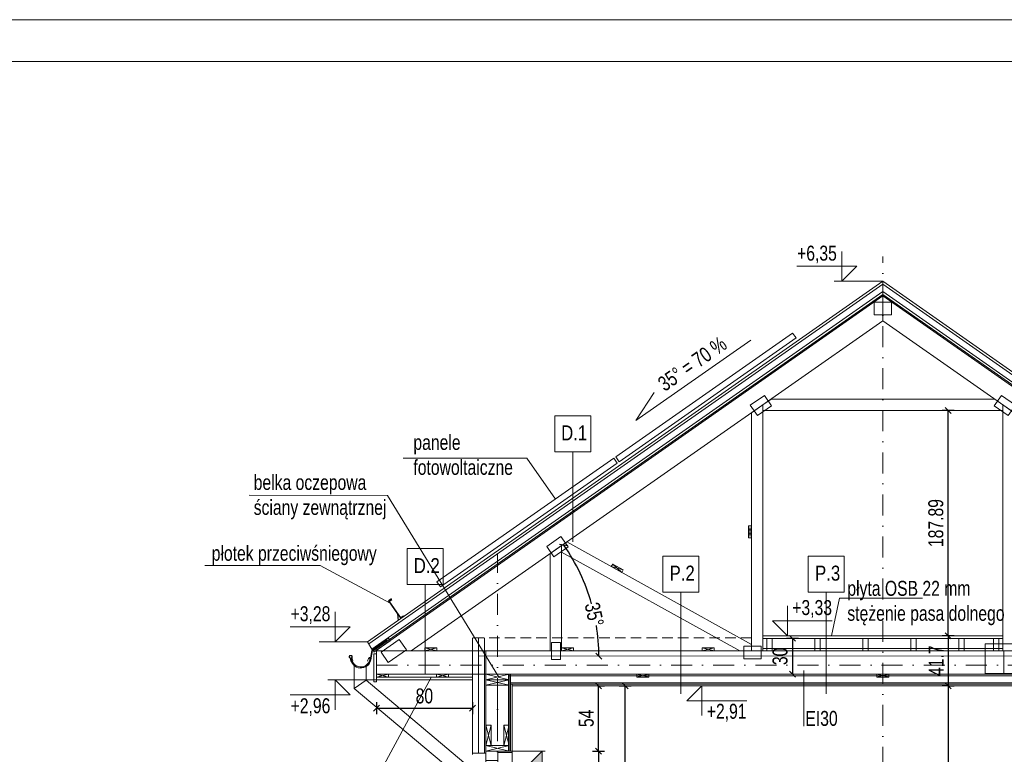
# Model space of a CAD drawing. Header units: inches. Extents: x 0 to 77643, y -44170 to 0.
# Tile 152 of 159: x 73672 to 74493, y -38177 to -37565. Entities that reach past the tile are written whole.
import ezdxf
from ezdxf.enums import TextEntityAlignment as Align

# ---------------------------------------------------------------- set-up
doc = ezdxf.new("R2010")
doc.units = ezdxf.units.IN
doc.header["$MEASUREMENT"] = 0
for name, pattern in [('DASHDOT', [1, 0.5, -0.25, 0, -0.25]), ('DASHED', [0.75, 0.5, -0.25]), ('HIDDEN', [0.375, 0.25, -0.125])]:
    doc.linetypes.add(name, pattern=pattern)
doc.layers.get('0').update_dxf_attribs({"lineweight": 0})
doc.layers.get('Defpoints').update_dxf_attribs({"lineweight": 0})
for name, color, linetype, lineweight in [('A--tabelka rysunku', 7, 'Continuous', 0), ('A8d-opisy konstrukcji', 5, 'Continuous', 0), ('p--elewacja', 46, 'Continuous', 25), ('p--elewacja cienka', 251, 'Continuous', 0), ('p--fotowoltaika', 1, 'Continuous', 0), ('p--koty wyso-konstr', 1, 'Continuous', 9), ('p--koty wysok.', 141, 'Continuous', 0), ('p--ocieplenie w.wew.', 53, 'Continuous', 0), ('p--ocieplenie-w.zew', 77, 'Continuous', 0), ('p--opisy konstrukcji', 64, 'Continuous', 0), ('p--osie konstr', 1, 'DASHDOT', 15), ('p--przekrój-cienki', 2, 'HIDDEN', 5), ('p--przekrój-drew', 3, 'Continuous', 20), ('p--przekrój-izolacje', 9, 'Continuous', 0), ('p--przekrój-okna', 131, 'Continuous', 0), ('p--płyta GK', 2, 'Continuous', 0), ('p--spadki terenu', 141, 'Continuous', 0), ('p--symbole ścian', 53, 'Continuous', 0), ('p--wiązar dachowy', 3, 'Continuous', 0), ('p--wymiary-1-50', 5, 'Continuous', 0)]:
    doc.layers.add(name, color=color, linetype=linetype, lineweight=lineweight)
doc.styles.add('1-50', font='arial.ttf', dxfattribs={"width": 0.75, "height": 12.5})
doc.styles.get("Standard").update_dxf_attribs({"font": 'arial.ttf', "width": 0.75})
doc.styles.add('STYL-1', font='arial.ttf', dxfattribs={"width": 0.75})
doc.linetypes.add('BATTING', pattern='A,0.0001,-0.1,[134,ltypeshp.shx,S=0.1,R=0,X=-0.1,Y=0],-0.2,[134,ltypeshp.shx,S=0.1,R=180,X=0.1,Y=0],-0.1', length=0.4001)
doc.linetypes.add('LINIA17', pattern='A,1e-05,[146,RODZLIN.shx,S=0.03819,R=0,X=0,Y=-0.13482],-1.52796', length=1.52797)
doc.dimstyles.new('1-50', dxfattribs={"dimtxt": 12.5, "dimasz": 5, "dimexe": 5, "dimexo": 5, "dimgap": 0.09, "dimtad": 0, "dimdsep": 46, "dimtxsty": '1-50', "dimblk": 'OBLIQUE', "dimcen": 0.09, "dimadec": 0, "dimazin": 0, "dimtfac": 1, "dimtdec": 4, "dimtix": 1, "dimtofl": 0, "dimtmove": 2, "dimatfit": 3, "dimldrblk": 'OBLIQUE', "dimfxl": 5, "dimfxlon": 1, "dimtvp": 0.8, "dimtolj": 1, "dimtzin": 0, "dimarcsym": 0})

# ---------------------------------------------------------------- blocks, each defined once
blk = doc.blocks.new('kota wykoń')
for p, q in [((0, 25), (0, 0)), ((0, 0), (-12.5, 12.5)), ((-12.5, 12.5), (37.5, 12.5))]:
    blk.add_line(p, q)
at = {"lineweight": 0}
blk.add_line((-2.5, 0), (2.5, 0), dxfattribs=at)
blk = doc.blocks.new('kota wys.-konstr.')
blk.add_hatch(color=256).paths.add_polyline_path([(0, 0), (0, 12.5), (-12.5, 12.5)])
for p, q in [((0, 25), (0, 0)), ((0, 0), (-12.5, 12.5)), ((-12.5, 12.5), (37.5, 12.5))]:
    blk.add_line(p, q)
at = {"lineweight": 0}
blk.add_line((-2.5, 0), (2.5, 0), dxfattribs=at)
blk = doc.blocks.new('rynna-45')
for p, q in [((-1.41, -1.32), (-11.79, -11.71)), ((-0.91, -1.82), (-1.41, -1.32)), ((-11.96, -12.39), (-11.96, -20.3)), ((-11.26, -20.3), (-11.26, -12.39)), ((-27.37, -21.82), (-28.05, -21.98))]:
    blk.add_line(p, q)
blk.add_lwpolyline([(-9.87, -13.4), (1.77, -1.77), (0, 0), (-1.32, -1.32), (-0.86, -1.78), (-11.15, -12.06)], close=True)
for points in [[(-25.96, -23.48), (-26.71, -22.03), (-27.29, -19.9, 0.048174), (-27.44, -19.76, 0.04778), (-27.61, -19.64, 0.061445), (-27.88, -19.54, 0.046774), (-28.23, -19.48, 0.062395), (-28.55, -19.51, 0.054375), (-28.9, -19.61, 0.084239), (-29.19, -19.8, 0.085036), (-29.41, -20.08, 0.101297), (-29.51, -20.44, 0.076993), (-29.48, -20.9, 0.05766), (-29.34, -21.29, 0.100713), (-29.16, -21.53, 0.059375), (-28.9, -21.71, 0.062153), (-28.6, -21.82, 0.022296), (-28.27, -21.88, 0.087626), (-27.16, -24.64, 0.087626)], [(-27.36, -20.29, 0.064523), (-27.39, -20.13, 0.095497), (-27.45, -20.03, 0.048174), (-27.57, -19.91, 0.04778), (-27.71, -19.82, 0.061445), (-27.93, -19.73, 0.046774), (-28.24, -19.68, 0.062395), (-28.52, -19.7, 0.054375), (-28.82, -19.79, 0.084239), (-29.06, -19.95, 0.085036), (-29.23, -20.17, 0.101297), (-29.31, -20.46, 0.076993), (-29.29, -20.85, 0.05766), (-29.16, -21.2, 0.100713), (-29.03, -21.37, 0.059375), (-28.8, -21.53, 0.062153), (-28.55, -21.62, 0.022296), (-28.24, -21.68, 0.044622), (-28.08, -21.69, 0.01753), (-27.83, -21.67, 0.028001), (-27.68, -21.65, 0.010456), (-27.62, -21.63, 0.061145), (-27.61, -21.63, 0.070187), (-27.6, -21.62, 0.023834), (-27.57, -21.6, 0.045803), (-27.53, -21.54, 0.11654), (-27.53, -21.51, 0.003679), (-27.52, -21.49, 0.000362), (-27.52, -21.34, 0.000966), (-27.52, -21.25, 0.000732), (-27.52, -21.13)], [(-13.76, -21.76, -0.126579), (-12.97, -18.87, -0.092779), (-12.67, -18.6, -0.008851), (-12.57, -18.54, -0.06923), (-12.5, -18.52, -0.078464), (-12.39, -18.51, -0.069961), (-12.28, -18.54, -0.062579), (-12.19, -18.58, -0.09361), (-12.12, -18.66, -0.080703), (-12.07, -18.77, -0.004766), (-12.06, -18.8), (-12.06, -20.29, -0.072114), (-12.45, -22.47)], [(-12.16, -20.29, 0.010987), (-12.15, -19.9, 0.020209), (-12.16, -19.69, 0.003793), (-12.21, -19.15, 0.012684), (-12.23, -18.99, 0.02716), (-12.26, -18.82, 0.080703), (-12.29, -18.77, 0.09361), (-12.31, -18.75, 0.062579), (-12.35, -18.72, 0.069961), (-12.41, -18.71, 0.078464), (-12.46, -18.71, 0.06923), (-12.47, -18.72, 0.008851), (-12.56, -18.77, 0.092779), (-12.82, -18.99, 0.08666), (-12.98, -19.3)]]:
    blk.add_lwpolyline(points, format="xyb")
for centre, radius, start, end in [((-10.76, -12.39), 1.2, 115, 180), ((-10.76, -12.39), 0.5, 115, 180), ((-19.76, -20.06), 8.5, 193.03158, 358.38358), ((-19.76, -20.06), 7.8, 193.03261, 358.23719), ((-19.76, -20.06), 7.6, 181.76281, 358.23719)]:
    blk.add_arc(centre, radius, start, end)
blk = doc.blocks.new('_OBLIQUE')
at = {"color": 0, "linetype": 'ByBlock', "lineweight": -2}
for p, q in [((-0.5, -0.5), (0.5, 0.5)), ((0, 0), (0, 0))]:
    blk.add_line(p, q, dxfattribs=at)
blk = doc.blocks.new('*D1087')
at = {"layer": 'Defpoints', "color": 0}
for p in [(74074.28, -38120.18), (74177.14, -38120.18), (74074.41, -38411.68)]:
    blk.add_point(p, dxfattribs=at)
at = {"layer": 'p--wymiary-1-50', "color": 0, "lineweight": -2}
for p, q in [((74172.14, -38120.18), (74182.14, -38120.18)), ((74177.14, -38411.68), (74177.14, -38120.18)), ((74172.14, -38411.68), (74182.14, -38411.68))]:
    blk.add_line(p, q, dxfattribs=at)
at = {"layer": 'p--wymiary-1-50', "color": 0, "lineweight": -2, "xscale": 5, "yscale": 5, "zscale": 5}
for p, rotation in [((74177.14, -38120.18), 90), ((74177.14, -38411.68), 270)]:
    blk.add_blockref('_OBLIQUE', p, dxfattribs=dict(at, rotation=rotation))
at = {"layer": 'p--wymiary-1-50', "color": 0, "linetype": 'Continuous', "ltscale": 12, "insert": (74166.93, -38265.93), "char_height": 12.5, "attachment_point": 5, "rotation": 90, "style": '1-50'}
blk.add_mtext('\\A1;291', dxfattribs=at)
blk = doc.blocks.new('*D1088')
at = {"layer": 'Defpoints', "color": 0}
for p in [(74085.02, -38174.68), (74076.34, -38325.68), (74154.83, -38325.68)]:
    blk.add_point(p, dxfattribs=at)
at = {"layer": 'p--wymiary-1-50', "color": 0, "lineweight": -2}
for p, q in [((74149.83, -38174.68), (74159.83, -38174.68)), ((74154.83, -38174.68), (74154.83, -38325.68)), ((74149.83, -38325.68), (74159.83, -38325.68))]:
    blk.add_line(p, q, dxfattribs=at)
at = {"layer": 'p--wymiary-1-50', "color": 0, "lineweight": -2, "xscale": 5, "yscale": 5, "zscale": 5}
for p, rotation in [((74154.83, -38174.68), 90), ((74154.83, -38325.68), 270)]:
    blk.add_blockref('_OBLIQUE', p, dxfattribs=dict(at, rotation=rotation))
at = {"layer": 'p--wymiary-1-50', "color": 0, "linetype": 'Continuous', "ltscale": 12, "insert": (74144.62, -38250.18), "char_height": 12.5, "attachment_point": 5, "rotation": 90, "style": '1-50'}
blk.add_mtext('\\A1;151', dxfattribs=at)
blk = doc.blocks.new('*D1090')
at = {"layer": 'Defpoints', "color": 0}
for p in [(74149.83, -38120.18), (74154.83, -38120.18), (74149.83, -38174.68)]:
    blk.add_point(p, dxfattribs=at)
at = {"layer": 'p--wymiary-1-50', "color": 0, "lineweight": -2}
for p, q in [((74154.83, -38120.18), (74159.83, -38120.18)), ((74154.83, -38174.68), (74154.83, -38120.18)), ((74154.83, -38174.68), (74159.83, -38174.68))]:
    blk.add_line(p, q, dxfattribs=at)
at = {"layer": 'p--wymiary-1-50', "color": 0, "lineweight": -2, "xscale": 5, "yscale": 5, "zscale": 5}
for p, rotation in [((74154.83, -38120.18), 90), ((74154.83, -38174.68), 270)]:
    blk.add_blockref('_OBLIQUE', p, dxfattribs=dict(at, rotation=rotation))
at = {"layer": 'p--wymiary-1-50', "color": 0, "linetype": 'Continuous', "ltscale": 12, "insert": (74144.66, -38147.43), "char_height": 12.5, "attachment_point": 5, "rotation": 90, "style": '1-50'}
blk.add_mtext('\\A1;54', dxfattribs=at)
blk = doc.blocks.new('*D1092')
at = {"layer": 'Defpoints', "color": 0}
for p in [(74385.88, -37820.91), (74141.93, -38031.65), (73975.68, -38095.68), (73993.47, -38095.68), (74394.88, -38095.68)]:
    blk.add_point(p, dxfattribs=at)
at = {"layer": 'p--wymiary-1-50', "color": 0, "lineweight": -2}
for start, end in [(15.75289, 35), (0, 9.1805)]:
    blk.add_arc((73993.47, -38095.68), 161.68, start, end, dxfattribs=at)
at = {"layer": 'p--wymiary-1-50', "color": 0, "lineweight": -2, "xscale": 5, "yscale": 5, "zscale": 5}
for p, rotation in [((74125.91, -38002.95), 125.0000000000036), ((74155.15, -38095.68), 270)]:
    blk.add_blockref('_OBLIQUE', p, dxfattribs=dict(at, rotation=rotation))
at = {"layer": 'p--wymiary-1-50', "color": 0, "linetype": 'Continuous', "ltscale": 12, "insert": (74151.34, -38060.78), "char_height": 12.5, "attachment_point": 5, "rotation": 282.4667, "style": '1-50'}
blk.add_mtext('\\A1;35%%d', dxfattribs=at)
blk = doc.blocks.new('*D1093')
at = {"layer": 'Defpoints', "color": 0}
for p in [(73969.68, -38116.97), (74049.68, -38116.97), (74049.68, -38139)]:
    blk.add_point(p, dxfattribs=at)
at = {"layer": 'p--wymiary-1-50', "color": 0, "lineweight": -2}
for p, q in [((73969.68, -38134), (73969.68, -38144)), ((73969.68, -38139), (74049.68, -38139)), ((74049.68, -38134), (74049.68, -38144))]:
    blk.add_line(p, q, dxfattribs=at)
at = {"layer": 'p--wymiary-1-50', "color": 0, "lineweight": -2, "xscale": 5, "yscale": 5, "zscale": 5, "rotation": 180}
blk.add_blockref('_OBLIQUE', (73969.68, -38139), dxfattribs=at)
at = {"layer": 'p--wymiary-1-50', "color": 0, "lineweight": -2, "xscale": 5, "yscale": 5, "zscale": 5}
blk.add_blockref('_OBLIQUE', (74049.68, -38139), dxfattribs=at)
at = {"layer": 'p--wymiary-1-50', "color": 0, "linetype": 'Continuous', "ltscale": 12, "insert": (74009.68, -38128.79), "char_height": 12.5, "attachment_point": 5, "style": '1-50'}
blk.add_mtext('\\A1;80', dxfattribs=at)
blk = doc.blocks.new('wiązar')
at = {"linetype": 'DASHED'}
blk.add_line((221.23, 21.5), (421.27, 21.5), dxfattribs=at)
for p, q in [((-9.75, 0), (-9.75, -4.5)), ((9.75, 0), (-9.75, 0)), ((-9.75, 0), (9.75, -4.5)), ((-9.75, -4.5), (9.75, 0)), ((-9.75, 0), (9.75, 0)), ((9.75, -4.5), (9.75, 0)), ((-9.75, -4.5), (9.75, -4.5)), ((-9.75, -4.5), (-9.75, -14.5)), ((-9.75, -4.5), (-9.75, -9)), ((9.75, -4.5), (-9.75, -4.5)), ((-9.75, -4.5), (9.75, -9)), ((-9.75, -9), (9.75, -4.5)), ((-9.75, -4.5), (9.75, -4.5)), ((9.75, -4.5), (9.75, -14.5)), ((9.75, -9), (9.75, -4.5)), ((-9.75, -9), (9.75, -9))]:
    blk.add_line(p, q)
for points in [[(-100.95, 20), (-100.95, 19.5), (-72.03, 19.5), (321.25, 294.87), (321.25, 315.63)], [(321.25, 315.63), (321.25, 294.87), (714.53, 19.5), (743.45, 19.5), (743.45, 20)], [(221.23, 224.84), (211.73, 218.18), (211.73, 19.5), (221.23, 19.5)], [(228.01, 229.59), (221.23, 224.84), (221.23, 220.09), (421.27, 220.09), (421.27, 224.84), (414.49, 229.59)], [(430.77, 218.18), (421.27, 224.84), (421.27, 19.5), (430.77, 19.5)], [(211.73, 113.84), (211.73, 123.84), (209.23, 123.84), (209.23, 113.84)], [(211.73, 113.84), (211.73, 123.84), (209.23, 113.84), (209.23, 123.84)], [(53.44, 101.92), (53.44, 107.35), (43.94, 100.7), (43.94, 19.5), (53.44, 19.5)], [(103.6, 84.95), (94.86, 89.8), (96.07, 91.99), (104.81, 87.13)], [(103.6, 84.95), (94.86, 89.8), (104.81, 87.13), (96.07, 91.99)], [(422.05, 0), (422.05, 19.5), (-100.95, 19.5), (-100.95, 0)], [(-50.48, 19.5), (-60.48, 19.5), (-60.48, 22), (-50.48, 22)], [(-50.48, 19.5), (-60.48, 19.5), (-50.48, 22), (-60.48, 22)], [(63.44, 19.5), (53.44, 19.5), (53.44, 22), (63.44, 22)], [(63.44, 19.5), (53.44, 19.5), (63.44, 22), (53.44, 22)], [(180.61, 19.5), (170.61, 19.5), (170.61, 22), (180.61, 22)], [(180.61, 19.5), (170.61, 19.5), (180.61, 22), (170.61, 22)], [(743.45, 0), (743.45, 19.5), (422.05, 19.5), (422.05, 0)], [(-90.95, -2.5), (-100.95, -2.5), (-100.95, 0), (-90.95, 0)], [(-90.95, -2.5), (-100.95, -2.5), (-90.95, 0), (-100.95, 0)], [(-50.95, -2.5), (-40.95, -2.5), (-40.95, 0), (-50.95, 0)], [(-50.95, -2.5), (-40.95, -2.5), (-50.95, 0), (-40.95, 0)], [(116.25, -2.5), (126.25, -2.5), (126.25, 0), (116.25, 0)], [(116.25, -2.5), (126.25, -2.5), (116.25, 0), (126.25, 0)], [(316.25, -2.5), (326.25, -2.5), (326.25, 0), (316.25, 0)], [(316.25, -2.5), (326.25, -2.5), (316.25, 0), (326.25, 0)]]:
    blk.add_lwpolyline(points, close=True)
at = {"lineweight": 0}
for points in [[(314.1, 300), (328.4, 300), (328.4, 310.5), (314.1, 310.5)], [(216.78, 215.83), (228.5, 224.03), (222.47, 232.63), (210.76, 224.43)], [(431.74, 224.43), (420.03, 232.63), (414, 224.03), (425.72, 215.83)], [(52.78, 114.9), (41.06, 106.7), (47.09, 98.1), (58.8, 106.3)], [(-91.01, 9.92), (-75.94, 20.48), (-81.96, 29.08), (-97.04, 18.52)], [(52.49, 12.35), (52.49, 26.65), (44.89, 26.65), (44.89, 12.35)], [(406.65, 0.6), (437.45, 0.6), (437.45, 25.4), (406.65, 25.4)], [(219.75, 23.5), (205.45, 23.5), (205.45, 13), (219.75, 13)]]:
    blk.add_lwpolyline(points, close=True, dxfattribs=at)
blk.add_lwpolyline([(53.44, 101.92), (201.94, 19.5), (211.73, 19.5), (211.73, 24.93), (57.77, 110.38)])
blk = doc.blocks.new('*D1109')
at = {"layer": 'Defpoints', "color": 0}
for p in [(74451.29, -38078.48), (74446.29, -38120.18), (74451.29, -38120.18)]:
    blk.add_point(p, dxfattribs=at)
at = {"layer": 'p--wymiary-1-50', "color": 0, "linetype": 'Continuous', "lineweight": -2, "ltscale": 12}
for p, q in [((74446.29, -38078.48), (74441.29, -38078.48)), ((74446.29, -38078.48), (74446.29, -38120.18)), ((74446.29, -38120.18), (74441.29, -38120.18))]:
    blk.add_line(p, q, dxfattribs=at)
at = {"layer": 'p--wymiary-1-50', "color": 0, "lineweight": -2, "xscale": 5, "yscale": 5, "zscale": 5}
for p, rotation in [((74446.29, -38078.48), 90), ((74446.29, -38120.18), 270)]:
    blk.add_blockref('_OBLIQUE', p, dxfattribs=dict(at, rotation=rotation))
at = {"layer": 'p--wymiary-1-50', "color": 0, "linetype": 'Continuous', "ltscale": 12, "insert": (74436.25, -38099.33), "char_height": 12.5, "attachment_point": 5, "rotation": 90, "style": '1-50'}
blk.add_mtext('\\A1;41.7', dxfattribs=at)
blk = doc.blocks.new('*D1110')
at = {"layer": 'Defpoints', "color": 0}
for p in [(74441.29, -38120.18), (74441.29, -38411.68), (74446.29, -38411.68)]:
    blk.add_point(p, dxfattribs=at)
at = {"layer": 'p--wymiary-1-50', "color": 0, "linetype": 'Continuous', "lineweight": -2, "ltscale": 12}
for p, q in [((74446.29, -38120.18), (74451.29, -38120.18)), ((74446.29, -38120.18), (74446.29, -38411.68)), ((74446.29, -38411.68), (74451.29, -38411.68))]:
    blk.add_line(p, q, dxfattribs=at)
at = {"layer": 'p--wymiary-1-50', "color": 0, "lineweight": -2, "xscale": 5, "yscale": 5, "zscale": 5}
for p, rotation in [((74446.29, -38120.18), 90), ((74446.29, -38411.68), 270)]:
    blk.add_blockref('_OBLIQUE', p, dxfattribs=dict(at, rotation=rotation))
at = {"layer": 'p--wymiary-1-50', "color": 0, "linetype": 'Continuous', "ltscale": 12, "insert": (74436.08, -38265.93), "char_height": 12.5, "attachment_point": 5, "rotation": 90, "style": '1-50'}
blk.add_mtext('\\A1;291', dxfattribs=at)
blk = doc.blocks.new('*D1670')
at = {"color": 0, "linetype": 'Continuous', "lineweight": -2, "ltscale": 12}
for p, q in [((74321.43, -38080.68), (74311.43, -38080.68)), ((74316.43, -38080.68), (74316.43, -38110.68)), ((74311.43, -38110.68), (74311.43, -38110.68))]:
    blk.add_line(p, q, dxfattribs=at)
at = {"layer": 'Defpoints', "color": 0}
for p in [(74328.46, -38080.68), (74316.43, -38110.68), (74316.43, -38110.68)]:
    blk.add_point(p, dxfattribs=at)
at = {"color": 0, "lineweight": -2, "xscale": 5, "yscale": 5, "zscale": 5}
for p, rotation in [((74316.43, -38080.68), 90), ((74316.43, -38110.68), 270)]:
    blk.add_blockref('_OBLIQUE', p, dxfattribs=dict(at, rotation=rotation))
at = {"color": 0, "linetype": 'Continuous', "ltscale": 12, "insert": (74306.22, -38095.68), "char_height": 12.5, "attachment_point": 5, "rotation": 90, "style": '1-50'}
blk.add_mtext('\\A1;30', dxfattribs=at)
blk = doc.blocks.new('*D1820')
at = {"layer": 'Defpoints', "color": 0}
for p in [(74446.29, -37890.6), (74458.41, -37890.6), (74458.41, -38078.48)]:
    blk.add_point(p, dxfattribs=at)
at = {"layer": 'p--wymiary-1-50', "color": 0, "linetype": 'Continuous', "lineweight": -2, "ltscale": 12}
for p, q in [((74451.29, -37890.6), (74441.29, -37890.6)), ((74446.29, -38078.48), (74446.29, -37890.6)), ((74451.29, -38078.48), (74441.29, -38078.48))]:
    blk.add_line(p, q, dxfattribs=at)
at = {"layer": 'p--wymiary-1-50', "color": 0, "lineweight": -2, "xscale": 5, "yscale": 5, "zscale": 5}
for p, rotation in [((74446.29, -37890.6), 90), ((74446.29, -38078.48), 270)]:
    blk.add_blockref('_OBLIQUE', p, dxfattribs=dict(at, rotation=rotation))
at = {"layer": 'p--wymiary-1-50', "color": 0, "linetype": 'Continuous', "ltscale": 12, "insert": (74436.08, -37984.54), "char_height": 12.5, "attachment_point": 5, "rotation": 90, "style": '1-50'}
blk.add_mtext('\\A1;187.89', dxfattribs=at)

msp = doc.modelspace()

# ---------------------------------------------------------------- linework, layer by layer
at = {"linetype": 'Continuous', "ltscale": 12}
msp.add_line((74060.88333, -38110.68408), (74060.88333, -38091.18408), dxfattribs=at)
at = {"layer": 'A--tabelka rysunku', "linetype": 'Continuous'}
for points in [[(73442.6501, -39049.6055), (75542.6501, -39049.6055), (75542.6501, -37564.6055), (73442.6501, -37564.6055)], [(73442.6501, -39049.6055), (75542.6501, -39049.6055), (75542.6501, -37564.6055), (73442.6501, -37564.6055)], [(73567.6501, -39014.6055), (75507.6501, -39014.6055), (75507.6501, -37599.6055), (73567.6501, -37599.6055)]]:
    msp.add_lwpolyline(points, close=True, dxfattribs=at)
at = {"layer": 'A8d-opisy konstrukcji'}
msp.add_line((74325.87137, -38107.46583), (74325.87137, -38153.87468), dxfattribs=at)
at = {"layer": 'p--elewacja', "ltscale": 35}
for points in [[(73982.20304, -38047.78721), (73979.74364, -38049.50515), (73987.22917, -38060.22143), (73987.7152, -38065.85028)], [(73992.22437, -38062.13374), (73990.17487, -38063.56536), (73980.43986, -38049.62873), (73982.48937, -38048.19711)]]:
    msp.add_lwpolyline(points, dxfattribs=at)
at = {"layer": 'p--elewacja cienka', "lineweight": 5}
for p, q in [((73951.14739, -38122.40485), (73951.14739, -38103.35627)), ((73961.14739, -38115.64577), (73961.14739, -38104.22163)), ((73961.14739, -38115.64577), (73951.14739, -38122.40485)), ((74042.53333, -38184.21731), (73961.14739, -38115.64577)), ((74032.53333, -38190.97639), (73951.14739, -38122.40485)), ((74082.83333, -38320.68408), (74082.83333, -38175.93408))]:
    msp.add_line(p, q, dxfattribs=at)
at = {"layer": 'p--fotowoltaika', "linetype": 'Continuous', "ltscale": 35}
for points in [[(74172.08216, -37933.33396), (74319.52952, -37830.0902), (74316.66164, -37825.99444), (74169.21427, -37929.2382)], [(74022.99648, -38037.72487), (74170.44385, -37934.48111), (74167.57597, -37930.38535), (74020.1286, -38033.62911)]]:
    msp.add_lwpolyline(points, close=True, dxfattribs=at)
at = {"layer": 'p--koty wyso-konstr'}
msp.add_line((74060.88333, -38174.68408), (74108.15138, -38174.68408), dxfattribs=at)
at = {"layer": 'p--koty wysok.'}
for p, q in [((74391.88333, -37782.84871), (74351.42954, -37782.84871)), ((73962.31951, -38083.63254), (73921.86572, -38083.63254)), ((73969.68333, -38115.38408), (73929.22954, -38115.38408))]:
    msp.add_line(p, q, dxfattribs=at)
at = {"layer": 'p--ocieplenie w.wew.', "linetype": 'BATTING', "lineweight": 0, "ltscale": 20}
msp.add_line((74070.63333, -38152.62658), (74070.63333, -38120.43408), dxfattribs=at)
at = {"layer": 'p--ocieplenie-w.zew', "linetype": 'BATTING', "ltscale": 10}
msp.add_line((74054.68333, -38176.43408), (74054.68333, -38080.25218), dxfattribs=at)
at = {"layer": 'p--opisy konstrukcji'}
for points in [[(73991.97597, -37930.50708), (74095.13119, -37930.50708), (74118.9076, -37964.46331)], [(73863.66738, -37961.25804), (73978.95073, -37961.50804), (74071.88333, -38113.18408)], [(73826.71832, -38019.82748), (73922.88265, -38019.82748), (73981.19467, -38051.30565)], [(74424.81176, -38047.29287), (74355.84745, -38047.29287), (74348.98788, -38078.48408)], [(73890.38365, -38210.64887), (73962.7663, -38210.64887), (74015.68333, -38112.88408)]]:
    msp.add_lwpolyline(points, dxfattribs=at)
at = {"layer": 'p--osie konstr', "linetype": 'DASHDOT', "ltscale": 35}
for p, q in [((74391.88333, -38609.96283), (74391.88333, -37762.19471)), ((74070.63333, -38552.48276), (74070.63333, -38010.01346)), ((73969.68333, -38103.18408), (74814.08333, -38103.18408))]:
    msp.add_line(p, q, dxfattribs=at)
at = {"layer": 'p--przekrój-cienki', "linetype": 'Continuous', "ltscale": 35}
for p, q in [((73962.31951, -38083.63254), (74391.88333, -37782.84871)), ((73963.32333, -38085.3712), (74391.88333, -37785.29026)), ((74821.44716, -38083.63254), (74391.88333, -37782.84871)), ((74820.44334, -38085.3712), (74391.88333, -37785.29026)), ((73965.83288, -38089.71787), (74391.88333, -37791.39413)), ((74817.93379, -38089.71787), (74391.88333, -37791.39413)), ((73962.31951, -38083.63254), (73965.83288, -38089.71787)), ((74491.90812, -38078.48408), (74291.85855, -38078.48408)), ((74491.90812, -38080.68408), (74291.85855, -38080.68408)), ((73969.68333, -38113.18408), (74049.68333, -38113.18408)), ((73969.68333, -38115.38408), (74049.68333, -38115.38408))]:
    msp.add_line(p, q, dxfattribs=at)
msp.add_lwpolyline([(73967.48333, -38093.55875), (73969.68333, -38093.55875), (73969.68333, -38116.88408), (73967.48333, -38116.88408)], close=True, dxfattribs=at)
at = {"layer": 'p--przekrój-drew', "ltscale": 35}
for p, q in [((74391.88333, -37782.84871), (74391.88333, -37815.80962)), ((74049.68333, -38177.68408), (74049.68333, -38080.25218)), ((74059.68333, -38176.43408), (74059.68333, -38080.25218)), ((73969.68333, -38110.68408), (73969.68333, -38094.02827)), ((73969.68333, -38110.68408), (74814.08333, -38110.68408)), ((74060.88333, -38174.68408), (74060.88333, -38110.68408)), ((74060.88333, -38150.38408), (74060.88333, -38110.68408)), ((74080.38333, -38174.68408), (74080.38333, -38110.68408)), ((74060.88333, -38153.18408), (74065.38333, -38170.18408)), ((74065.38333, -38153.18408), (74060.88333, -38170.18408)), ((74075.88333, -38153.18408), (74080.38333, -38170.18408)), ((74080.38333, -38153.18408), (74075.88333, -38170.18408)), ((74080.38333, -38170.18408), (74060.88333, -38174.68408)), ((74080.38333, -38174.68408), (74060.88333, -38170.18408)), ((74049.68333, -38176.43408), (74060.88333, -38176.43408))]:
    msp.add_line(p, q, dxfattribs=at)
at = {"layer": 'p--przekrój-drew', "linetype": 'HIDDEN', "ltscale": 35}
msp.add_line((74282.35855, -38080.25218), (74049.68333, -38080.25218), dxfattribs=at)
at = {"layer": 'p--przekrój-drew', "color": 7, "linetype": 'BATTING', "lineweight": 0, "ltscale": 37}
msp.add_line((74054.68333, -38095.34268), (74734.08333, -38095.46091), dxfattribs=at)
at = {"layer": 'p--przekrój-drew', "ltscale": 35}
for points in [[(74060.88333, -38170.18408), (74065.38333, -38170.18408), (74065.38333, -38153.18408), (74060.88333, -38153.18408)], [(74075.88333, -38170.18408), (74080.38333, -38170.18408), (74080.38333, -38153.18408), (74075.88333, -38153.18408)], [(74060.88333, -38170.18408), (74060.88333, -38174.68408), (74080.38333, -38174.68408), (74080.38333, -38170.18408)]]:
    msp.add_lwpolyline(points, close=True, dxfattribs=at)
at = {"layer": 'p--przekrój-izolacje', "linetype": 'LINIA17', "ltscale": 5}
for p, q in [((73966.8367, -38091.45654), (74391.88333, -37793.83568)), ((74816.92997, -38091.45654), (74391.88333, -37793.83568)), ((74079.77686, -38174.54412), (74079.77686, -38110.68408)), ((74079.77686, -38111.83109), (74703.98981, -38111.83109))]:
    msp.add_line(p, q, dxfattribs=at)
at = {"layer": 'p--przekrój-okna', "linetype": 'Continuous', "lineweight": 5}
for points in [[(74060.88333, -38174.68408), (74070.88333, -38174.68408), (74070.88333, -38325.68408), (74060.88333, -38325.68408)], [(74060.88333, -38174.68408), (74070.88333, -38174.68408), (74070.88333, -38182.68408), (74060.88333, -38182.68408)]]:
    msp.add_lwpolyline(points, close=True, dxfattribs=at)
at = {"layer": 'p--płyta GK', "ltscale": 35}
for p, q in [((74081.58333, -38174.68408), (74081.58333, -38110.68408)), ((74081.58333, -38110.68408), (74526.63333, -38110.68408)), ((74081.58333, -38117.68408), (74526.63333, -38117.68408)), ((74081.58333, -38118.93408), (74526.63333, -38118.93408)), ((74082.78333, -38120.18408), (74525.38333, -38120.18408)), ((74082.83333, -38175.93408), (74082.83333, -38118.93408)), ((74070.88333, -38175.93408), (74082.83333, -38175.93408))]:
    msp.add_line(p, q, dxfattribs=at)
at = {"layer": 'p--spadki terenu'}
msp.add_lwpolyline([(74281.74537, -37832.04781), (74186.02182, -37899.07416), (74201.26977, -37875.67659)], dxfattribs=at)
at = {"layer": 'p--symbole ścian', "lineweight": 9}
for p, q in [((74133.35638, -37925.05798), (74133.35638, -38000.05798)), ((74010.46342, -38035.79345), (74010.46342, -38110.79345)), ((74223.37165, -38042.0565), (74223.37165, -38127.0565)), ((74344.66798, -38042.0565), (74344.66798, -38127.0565))]:
    msp.add_line(p, q, dxfattribs=at)
for points in [[(74118.35638, -37925.05798), (74148.35638, -37925.05798), (74148.35638, -37895.05798), (74118.35638, -37895.05798)], [(73995.46342, -38035.79345), (74025.46342, -38035.79345), (74025.46342, -38005.79345), (73995.46342, -38005.79345)], [(74208.37165, -38042.0565), (74238.37165, -38042.0565), (74238.37165, -38012.0565), (74208.37165, -38012.0565)], [(74329.66798, -38042.0565), (74359.66798, -38042.0565), (74359.66798, -38012.0565), (74329.66798, -38012.0565)]]:
    msp.add_lwpolyline(points, close=True, dxfattribs=at)
at = {"layer": 'p--wiązar dachowy'}
for points in [[(74295.19764, -38091.18408), (74299.69764, -38091.18408), (74299.69764, -38080.68408), (74295.19764, -38080.68408)], [(74335.19764, -38091.18408), (74339.69764, -38091.18408), (74339.69764, -38080.68408), (74335.19764, -38080.68408)], [(74375.19764, -38091.18408), (74379.69764, -38091.18408), (74379.69764, -38080.68408), (74375.19764, -38080.68408)], [(74415.19764, -38091.18408), (74419.69764, -38091.18408), (74419.69764, -38080.68408), (74415.19764, -38080.68408)], [(74455.19764, -38091.18408), (74459.69764, -38091.18408), (74459.69764, -38080.68408), (74455.19764, -38080.68408)], [(74488.56903, -38091.18408), (74484.06903, -38091.18408), (74484.06903, -38080.68408), (74488.56903, -38080.68408)]]:
    msp.add_lwpolyline(points, close=True, dxfattribs=at)

# ---------------------------------------------------------------- block references
at = {"linetype": 'Continuous', "lineweight": 5, "rotation": 349.9999999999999}
msp.add_blockref('rynna-45', (73979.68534, -38080.62866), dxfattribs=at)
at = {"layer": 'p--koty wyso-konstr', "linetype": 'Continuous', "lineweight": 5, "xscale": -1, "rotation": 180}
msp.add_blockref('kota wys.-konstr.', (74107.98194, -38174.68408), dxfattribs=at)
at = {"layer": 'p--koty wysok.', "xscale": -1}
for p in [(74357.61438, -37782.84871), (73935.41438, -38083.63254)]:
    msp.add_blockref('kota wykoń', p, dxfattribs=at)
at = {"layer": 'p--koty wysok.'}
msp.add_blockref('kota wykoń', (74312.25979, -38078.48408), dxfattribs=at)
at = {"layer": 'p--koty wysok.', "rotation": 180}
msp.add_blockref('kota wykoń', (73935.41438, -38115.38408), dxfattribs=at)
at = {"layer": 'p--koty wysok.', "xscale": -1, "rotation": 180}
msp.add_blockref('kota wykoń', (74241.00833, -38120.18408), dxfattribs=at)
at = {"layer": 'p--wiązar dachowy'}
msp.add_blockref('wiązar', (74070.63333, -38110.68408), dxfattribs=at)

# ---------------------------------------------------------------- texts
at = {"layer": 'A8d-opisy konstrukcji', "insert": (74327.27261, -38153.88551), "char_height": 12.5, "width": 207.4159655, "attachment_point": 7}
msp.add_mtext('EI30', dxfattribs=at)
at = {"layer": 'p--koty wysok.', "char_height": 12.5, "width": 155.5619741, "style": '1-50'}
for s, insert, attachment_point in [('+6,35', (74353.51776, -37753.10686), 3), ('+3,33', (74316.35641, -38048.74223), 1), ('+3,28', (73931.31776, -38053.89069), 3), ('+2,96', (73931.31776, -38145.50203), 9), ('+2,91', (74245.10496, -38150.11046), 7)]:
    msp.add_mtext(s, dxfattribs=dict(at, insert=insert, attachment_point=attachment_point))
at = {"layer": 'p--koty wysok.', "insert": (74202.9606, -37864.94796), "char_height": 12.5, "width": 207.4159655, "attachment_point": 1, "rotation": 35, "style": '1-50'}
msp.add_mtext('35%%d = 70 %', dxfattribs=at)
at = {"layer": 'p--opisy konstrukcji', "char_height": 12.5, "width": 130.7242786, "attachment_point": 1, "style": 'STYL-1'}
for s, insert in [('panele \\Pfotowoltaiczne', (74000.53436, -37910.95453)), ('belka oczepowa ściany zewnątrznej', (73867.41501, -37944.35717)), ('płotek przeciwśniegowy', (73832.40337, -38003.45664)), ('płyta OSB 22 mm\\Pstężenie pasa dolnego', (74362.26929, -38032.71471))]:
    msp.add_mtext(s, dxfattribs=dict(at, insert=insert))
at = {"layer": 'p--symbole ścian', "lineweight": 9, "width": 0.8}
for s, p in [('D.1', (74134.55096, -37903.04764)), ('D.2', (74011.65801, -38013.78311)), ('P.2', (74224.56624, -38020.04616)), ('P.3', (74345.86257, -38020.04616))]:
    msp.add_text(s, height=12.5, dxfattribs=at).set_placement(p, align=Align.TOP_CENTER)

# ---------------------------------------------------------------- dimensions: what is measured, and where the dimension line sits
at = {"linetype": 'Continuous', "ltscale": 12}
dim = msp.add_linear_dim(base=(74316.43416, -38110.68408), p1=(74328.45668, -38080.68408), p2=(74316.43416, -38110.68408), angle=90, dimstyle='1-50', dxfattribs=at)
dim.commit()
dim.dimension.update_dxf_attribs({"geometry": '*D1670', "text_midpoint": (74306.22416, -38095.68408)})
at = {"layer": 'p--wymiary-1-50'}
dim = msp.add_angular_dim_2l(base=(74141.92844, -38031.64549), line1=((73993.4703, -38095.68408), (74385.88333, -37820.91351)), line2=((73975.68333, -38095.68408), (74394.88333, -38095.68408)), dimstyle='1-50', override={"dimtxt": 12.5}, dxfattribs=at)
dim.commit()
dim.dimension.update_dxf_attribs({"geometry": '*D1092', "text_midpoint": (74151.33917, -38060.78165), "dimtype": 162})
at = {"layer": 'p--wymiary-1-50', "linetype": 'Continuous', "ltscale": 12}
dim = msp.add_linear_dim(base=(74446.29363, -37890.59773), p1=(74458.40539, -38078.48408), p2=(74458.40539, -37890.59773), angle=90, dimstyle='1-50', override={"dimtxt": 12.5}, dxfattribs=at)
dim.commit()
dim.dimension.update_dxf_attribs({"geometry": '*D1820', "text_midpoint": (74436.08363, -37984.54091)})
dim = msp.add_linear_dim(base=(74446.29363, -38120.18408), p1=(74451.29363, -38078.48408), p2=(74451.29363, -38120.18408), angle=90, dimstyle='1-50', dxfattribs=at)
dim.commit()
dim.dimension.update_dxf_attribs({"geometry": '*D1109', "text_midpoint": (74436.25363, -38099.33408)})
at = {"layer": 'p--wymiary-1-50'}
dim = msp.add_linear_dim(base=(74049.68333, -38139.00224), p1=(73969.68333, -38116.97413), p2=(74049.68333, -38116.97413), dimstyle='1-50', override={"dimtxt": 12.5}, dxfattribs=at)
dim.commit()
dim.dimension.update_dxf_attribs({"geometry": '*D1093', "text_midpoint": (74009.68333, -38128.79224)})
for base, p1, p2, text, picture, middle in [((74177.14428, -38120.18408), (74074.4131, -38411.68408), (74074.27857, -38120.18408), '291', '*D1087', (74166.93428, -38265.93408)), ((74154.82767, -38120.18408), (74149.82767, -38174.68408), (74149.82767, -38120.18408), '54', '*D1090', (74144.65767, -38147.43408))]:
    dim = msp.add_linear_dim(base=base, p1=p1, p2=p2, angle=90, text=text, dimstyle='1-50', override={"dimtxt": 12.5}, dxfattribs=at)
    dim.commit()
    dim.dimension.update_dxf_attribs({"geometry": picture, "text_midpoint": middle})
at = {"layer": 'p--wymiary-1-50', "linetype": 'Continuous', "ltscale": 12}
dim = msp.add_linear_dim(base=(74446.29363, -38411.68408), p1=(74441.29363, -38120.18408), p2=(74441.29363, -38411.68408), angle=90, text='291', dimstyle='1-50', dxfattribs=at)
dim.commit()
dim.dimension.update_dxf_attribs({"geometry": '*D1110', "text_midpoint": (74436.08363, -38265.93408)})
at = {"layer": 'p--wymiary-1-50'}
dim = msp.add_linear_dim(base=(74154.82767, -38325.68408), p1=(74085.01736, -38174.68408), p2=(74076.34236, -38325.68408), angle=90, dimstyle='1-50', override={"dimtxt": 12.5}, dxfattribs=at)
dim.commit()
dim.dimension.update_dxf_attribs({"geometry": '*D1088', "text_midpoint": (74144.61767, -38250.18408)})

doc.saveas('drawing.dxf')
